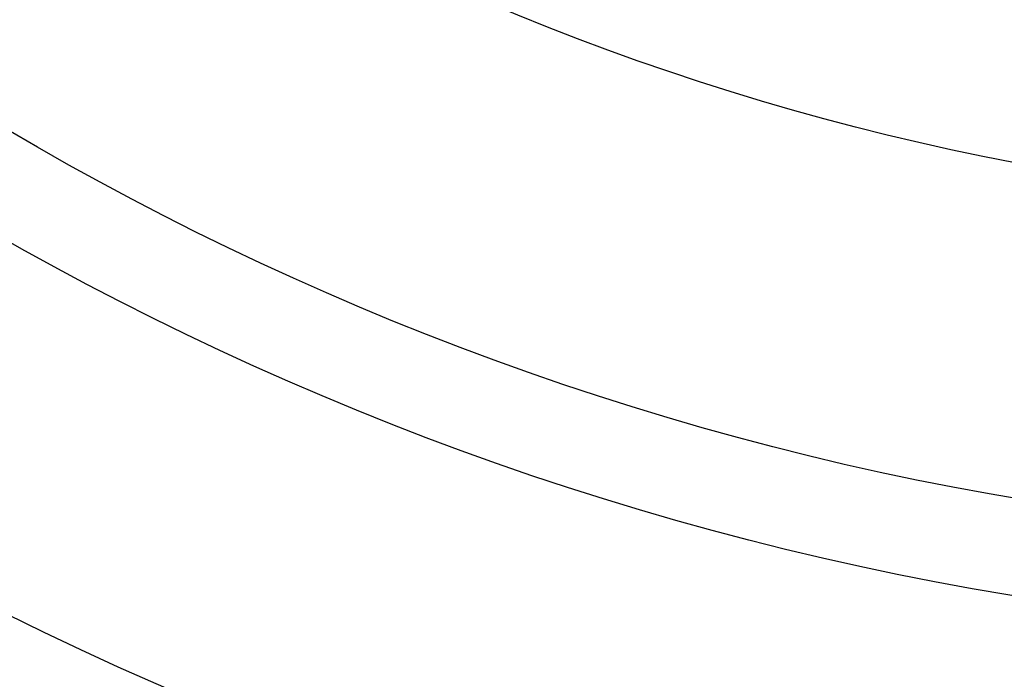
# Model space of a CAD drawing. Header units: millimetres. Extents: x -1050 to -330, y -360 to 360.
# Tile 41 of 165: x -831 to -738, y -293 to -231. Entities that reach past the tile are written whole.
import ezdxf

# ---------------------------------------------------------------- set-up
doc = ezdxf.new("R2010")
doc.units = ezdxf.units.MM
doc.layers.add('Flora Ø70', color=7, linetype='Continuous', true_color=0xc80000)

msp = doc.modelspace()

# ---------------------------------------------------------------- linework, layer by layer
at = {"layer": 'Flora Ø70'}
for centre, radius in [((-689.818, 0, 508.9), 359.618), ((-689.818, 0, 480.518), 343.168), ((-689.818, 0, 461.095), 342.205), ((-689.818, 0, 530), 334.5), ((-689.818, 0, 227.696), 289.291), ((-689.818, 0, 302.541), 280.193), ((-689.818, 0), 249)]:
    msp.add_circle(centre, radius, dxfattribs=at)
at = {"layer": 'Flora Ø70', "extrusion": (0, 0, -1)}
msp.add_circle((689.818, 0, -530), 320.442, dxfattribs=at)

doc.saveas('drawing.dxf')
